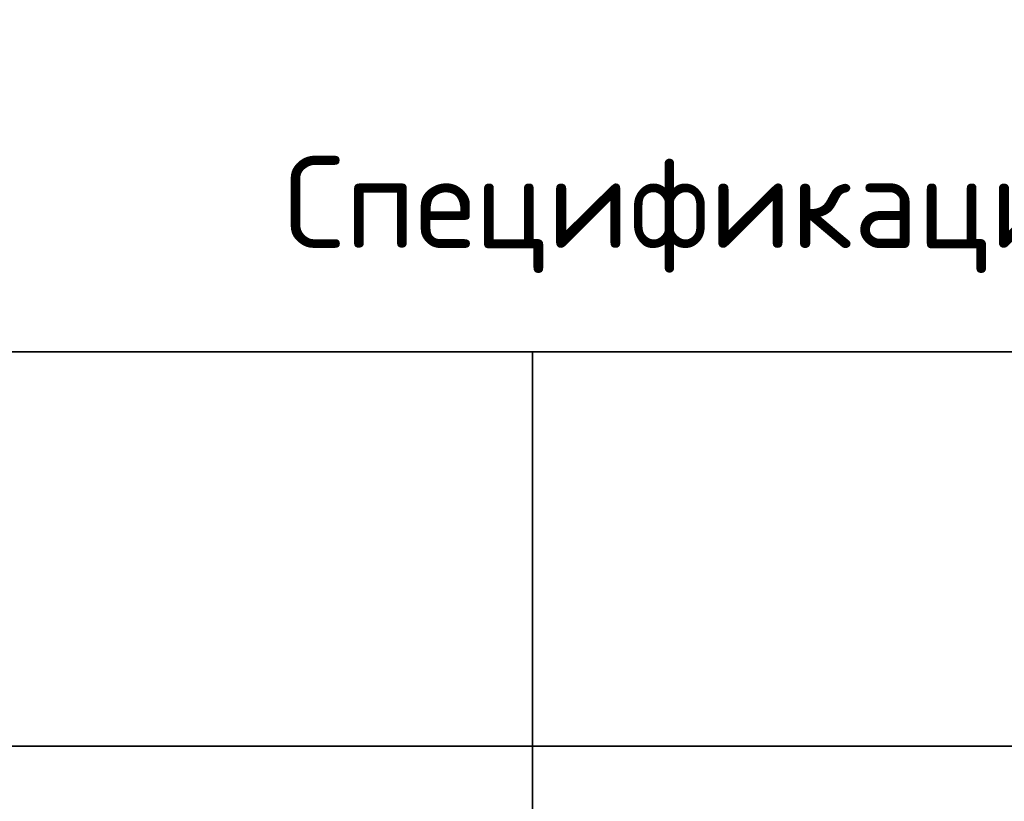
# Model space of a CAD drawing. Header units: metres. Extents: x -38 to 102, y -15 to 21.
# Tile 226 of 229: x 76.03 to 79.77, y 13.57 to 16.54. Entities that reach past the tile are written whole.
import ezdxf

# ---------------------------------------------------------------- set-up
doc = ezdxf.new("R2010")
doc.units = ezdxf.units.M
doc.layers.add('XR$5$Текст_ примечание', color=7, linetype='Continuous', lineweight=13)
doc.styles.add('ISOCPEUR', font='txt')

msp = doc.modelspace()

# ---------------------------------------------------------------- linework, layer by layer
at = {"layer": 'XR$5$Текст_ примечание', "color": 7, "linetype": 'Continuous', "lineweight": 35, "transparency": 33554687}
for p, q in [((88.9757, 15.2764), (70.4757, 15.2764)), ((77.9757, 15.2764), (77.9757, 13.7764)), ((88.9757, 13.7764), (70.4757, 13.7764)), ((77.9757, 13.7764), (77.9757, 12.9764))]:
    msp.add_line(p, q, dxfattribs=at)

# ---------------------------------------------------------------- texts
at = {"layer": 'XR$5$Текст_ примечание', "color": 7, "linetype": 'Continuous', "lineweight": 35, "transparency": 33554687, "insert": (77.0307, 15.5764), "char_height": 0.35, "width": 5.559674, "attachment_point": 7, "style": 'ISOCPEUR'}
msp.add_mtext('\\W0.99;Спецификация стержней', dxfattribs=at)

doc.saveas('drawing.dxf')
